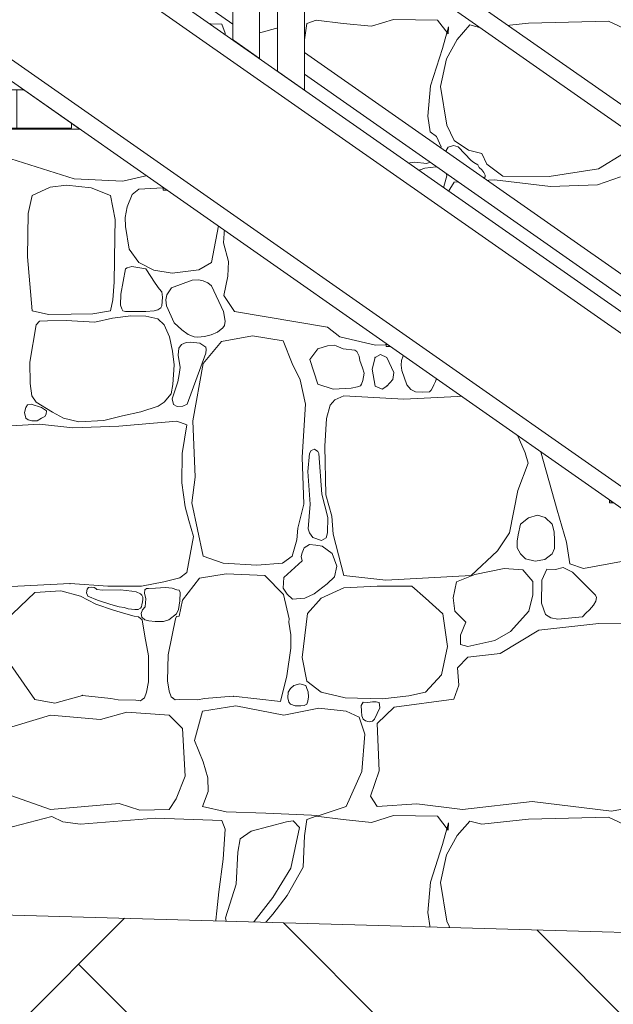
# Model space of a CAD drawing. Header units: centimetres. Extents: x 13236 to 130629, y -361 to 3059.
# Tile 19 of 71: x 76228 to 76294, y -133 to -23. Entities that reach past the tile are written whole.
import ezdxf

# ---------------------------------------------------------------- set-up
doc = ezdxf.new("R2010")
doc.units = ezdxf.units.CM
doc.header["$MEASUREMENT"] = 0
doc.linetypes.add('Wipeout_Contour', pattern=[100, 0, -100])
for name, color, linetype, lineweight in [('0_Nr_pióra__102', 9, 'Continuous', 5), ('0_Nr_pióra__11', 7, 'Continuous', 13), ('0_Nr_pióra__2', 8, 'Continuous', 5), ('0_Nr_pióra__93', 7, 'Continuous', 13), ('_elementy3d_Nr_pióra__102', 9, 'Continuous', 5), ('_elementy3d_Nr_pióra__2', 8, 'Continuous', 5)]:
    doc.layers.add(name, color=color, linetype=linetype, lineweight=lineweight)
doc.layers.add('_elementy3d', color=7, linetype='Continuous')

# ---------------------------------------------------------------- blocks, each defined once
blk = doc.blocks.new('*X471', base_point=(73973.14, 422.67))
at = {"layer": '_elementy3d_Nr_pióra__102', "linetype": 'Continuous'}
for p, q in [((76261.13, -23.11), (76260.09, -23.5)), ((76264.15, -23.5), (76261.13, -23.11)), ((76269.79, -23.03), (76267.32, -23.8)), ((76274.7, -23.11), (76269.79, -23.03)), ((76275.91, -24.67), (76274.7, -23.11)), ((76233.72, -23.87), (76234.74, -24.02)), ((76234.74, -24.02), (76243.14, -23.35)), ((76243.14, -23.35), (76250.55, -23.58)), ((76250.55, -23.58), (76250.94, -24.57)), ((76257.81, -23.73), (76253.84, -24.8)), ((76258.55, -23.63), (76257.81, -23.73)), ((76259.25, -24.37), (76258.55, -23.63)), ((76260.09, -23.5), (76259.81, -25.31)), ((76267.32, -23.8), (76264.15, -23.5)), ((76275.27, -26.28), (76275.94, -23.87)), ((76275.94, -23.87), (76275.91, -24.67)), ((76278.34, -23.65), (76276.9, -25.29)), ((76279.68, -24.02), (76278.34, -23.65)), ((76284.9, -23.45), (76279.68, -24.02)), ((76293.87, -23.23), (76284.9, -23.45)), ((76295.53, -24.02), (76293.87, -23.23)), ((76250.94, -24.57), (76250.72, -27.91)), ((76253.84, -24.8), (76252.61, -25.63)), ((76258.28, -28.93), (76259.25, -24.37)), ((76259.81, -25.31), (76259.66, -28.83)), ((76276.9, -25.29), (76275.71, -27.44)), ((76252.61, -25.63), (76252.36, -27.14)), ((76273.91, -30.49), (76275.27, -26.28)), ((76252.36, -27.14), (76252.16, -30.74)), ((76275.71, -27.44), (76275.05, -30.54)), ((76250.72, -27.91), (76250.22, -31.58)), ((76256.27, -32.22), (76258.28, -28.93)), ((76259.66, -28.83), (76257.86, -32)), ((76252.16, -30.74), (76250.96, -34.48)), ((76273.61, -33.88), (76273.91, -30.49)), ((76275.05, -30.54), (76275.74, -34.87)), ((76250.22, -31.58), (76249.66, -36.88)), ((76254.17, -34.92), (76256.27, -32.22)), ((76257.86, -32), (76256.27, -34.08)), ((76256.27, -34.08), (76253.97, -36.75)), ((76273.88, -35.61), (76273.61, -33.88)), ((76250.96, -34.48), (76251.09, -35.01)), ((76251.09, -35.01), (76251.29, -35.22)), ((76251.29, -35.22), (76251.52, -35.52)), ((76252.8, -35.54), (76253.78, -35.2)), ((76253.78, -35.2), (76254.17, -34.92)), ((76275.74, -34.87), (76276.58, -36.61)), ((76251.52, -35.52), (76251.8, -35.57)), ((76251.8, -35.57), (76252.35, -35.68)), ((76252.35, -35.68), (76252.8, -35.54)), ((76274.58, -36.16), (76273.88, -35.61)), ((76275.1, -37.3), (76274.58, -36.16)), ((76249.66, -36.88), (76248.99, -38.12)), ((76250.07, -37.23), (76249.6, -37.67)), ((76250.78, -36.92), (76250.07, -37.23)), ((76251.3, -36.69), (76250.78, -36.92)), ((76251.96, -36.7), (76251.3, -36.69)), ((76252.17, -37.19), (76251.96, -36.7)), ((76252.14, -37.67), (76252.17, -37.19)), ((76253.97, -36.75), (76253.52, -37.51)), ((76274.7, -38.66), (76275.1, -37.3)), ((76275.9, -37.35), (76275.67, -37.72)), ((76276.5, -37.14), (76275.9, -37.35)), ((76277.02, -37.3), (76276.5, -37.14)), ((76276.58, -36.61), (76278.19, -37.67)), ((76278.48, -38.83), (76277.02, -37.3)), ((76234.03, -40.89), (76225.13, -38.09)), ((76248.99, -38.12), (76246.43, -39.53)), ((76249.6, -37.67), (76249.36, -38.75)), ((76252.31, -38.16), (76252.14, -37.67)), ((76252.83, -38.86), (76252.31, -38.16)), ((76253.47, -38.14), (76253.46, -38.62)), ((76253.52, -37.51), (76253.47, -38.14)), ((76275.67, -37.72), (76275.36, -38.96)), ((76278.19, -37.67), (76279.68, -38.07)), ((76279.68, -38.07), (76280.25, -39.23)), ((76292.75, -39.78), (76295.53, -38.07)), ((76246.43, -39.53), (76239.45, -41.15)), ((76248.89, -39.14), (76248.74, -39.8)), ((76249.36, -38.75), (76248.89, -39.14)), ((76252.98, -39.48), (76252.83, -38.86)), ((76252.86, -39.77), (76252.98, -39.48)), ((76253.46, -38.62), (76253.72, -38.66)), ((76253.72, -38.66), (76266.4, -38.64)), ((76266.4, -38.64), (76269.99, -39.33)), ((76269.99, -39.33), (76272.12, -39.03)), ((76272.12, -39.03), (76273.53, -39.18)), ((76273.29, -39.68), (76272.77, -39.88)), ((76274.55, -39.55), (76273.29, -39.68)), ((76273.53, -39.18), (76274.7, -38.66)), ((76275.29, -39.68), (76274.55, -39.55)), ((76275.65, -40.01), (76275.29, -39.68)), ((76275.36, -38.96), (76275.38, -39.26)), ((76275.38, -39.26), (76275.57, -39.43)), ((76275.57, -39.43), (76276.18, -39.8)), ((76278.79, -39.06), (76278.48, -38.83)), ((76279.22, -39.33), (76278.79, -39.06)), ((76279.37, -39.61), (76279.22, -39.33)), ((76279.68, -39.87), (76279.37, -39.61)), ((76280.25, -39.23), (76282.01, -40.59)), ((76248.74, -39.8), (76248.94, -40.12)), ((76248.94, -40.12), (76249.07, -40.16)), ((76249.07, -40.16), (76249.34, -40.29)), ((76249.34, -40.29), (76249.6, -40.32)), ((76249.6, -40.32), (76251.38, -40.72)), ((76251.38, -40.72), (76251.78, -40.43)), ((76251.99, -40.57), (76251.7, -41.56)), ((76251.78, -40.43), (76252.14, -40.32)), ((76253.35, -39.88), (76251.99, -40.57)), ((76252.14, -40.32), (76252.69, -40.02)), ((76252.69, -40.02), (76252.86, -39.77)), ((76254.04, -39.84), (76253.35, -39.88)), ((76254.36, -39.9), (76254.04, -39.84)), ((76258.2, -39.8), (76254.36, -39.9)), ((76263.93, -39.78), (76258.2, -39.8)), ((76271.06, -40.57), (76263.93, -39.78)), ((76272.01, -41.41), (76271.06, -40.57)), ((76272.77, -39.88), (76272.5, -40.28)), ((76272.5, -40.28), (76272.67, -41.13)), ((76275.29, -42.15), (76275.75, -40.56)), ((76275.75, -40.56), (76275.65, -40.01)), ((76276.18, -39.8), (76276.57, -40.6)), ((76276.57, -40.6), (76277.12, -40.72)), ((76277.12, -40.72), (76277.46, -40.85)), ((76277.95, -40.82), (76279.89, -40.77)), ((76279.9, -40.19), (76279.68, -39.87)), ((76279.89, -40.77), (76280.03, -40.65)), ((76280.03, -40.46), (76279.9, -40.19)), ((76280.03, -40.65), (76280.03, -40.46)), ((76282.01, -40.59), (76287.21, -40.64)), ((76287.21, -40.64), (76292.75, -39.78)), ((76295.21, -40.67), (76292.61, -41.56)), ((76231.34, -41.82), (76229.3, -42.77)), ((76233.16, -41.61), (76231.34, -41.82)), ((76235.94, -41.88), (76233.16, -41.61)), ((76239.45, -41.15), (76234.03, -40.89)), ((76238.08, -42.77), (76235.94, -41.88)), ((76243.95, -41.88), (76241.25, -42.06)), ((76246.47, -41.8), (76243.95, -41.88)), ((76249.4, -42.06), (76246.47, -41.8)), ((76251.7, -41.56), (76251.67, -43.28)), ((76272.52, -42.71), (76272.01, -41.41)), ((76272.67, -41.13), (76273.29, -42.15)), ((76276.58, -41.26), (76275.29, -43.32)), ((76281.09, -41.01), (76276.58, -41.26)), ((76277.46, -40.85), (76277.95, -40.82)), ((76287.38, -41.73), (76281.09, -41.01)), ((76292.61, -41.56), (76287.38, -41.73)), ((76229.3, -42.77), (76228.87, -44.78)), ((76238.6, -45.45), (76238.08, -42.77)), ((76240.51, -42.65), (76239.95, -44.01)), ((76241.25, -42.06), (76240.51, -42.65)), ((76250.27, -42.38), (76249.4, -42.06)), ((76250.58, -43.31), (76250.27, -42.38)), ((76272.39, -47.76), (76272.52, -42.71)), ((76273.29, -42.15), (76273.69, -42.62)), ((76273.69, -42.62), (76274.34, -42.68)), ((76274.34, -42.68), (76274.94, -42.49)), ((76274.94, -42.49), (76275.29, -42.15)), ((76239.95, -44.01), (76239.74, -45.21)), ((76250.34, -45.36), (76250.58, -43.31)), ((76251.67, -43.28), (76250.85, -46.49)), ((76275.29, -43.32), (76274.01, -45.5)), ((76228.87, -44.78), (76228.78, -49.64)), ((76238.58, -47.43), (76238.6, -45.45)), ((76239.74, -45.21), (76239.77, -46.23)), ((76239.77, -46.23), (76240.17, -48.75)), ((76249.4, -50.26), (76250.34, -45.36)), ((76274.01, -45.5), (76273.29, -50.38)), ((76250.85, -46.49), (76250.75, -48.05)), ((76238.51, -52.45), (76238.58, -47.43)), ((76250.75, -48.05), (76251.29, -50.15)), ((76272.31, -55.29), (76272.39, -47.76)), ((76240.17, -48.75), (76241.25, -50.26)), ((76228.78, -49.64), (76229.3, -55.66)), ((76240.47, -50.7), (76239.95, -50.85)), ((76242.03, -50.97), (76240.47, -50.7)), ((76241.25, -50.26), (76242.94, -51.12)), ((76247.99, -51.08), (76249.4, -50.26)), ((76251.29, -50.15), (76251.21, -51.79)), ((76273.29, -50.38), (76273.98, -57.14)), ((76239.77, -50.97), (76239.23, -53.81)), ((76239.95, -50.85), (76239.77, -50.97)), ((76243.09, -52.58), (76242.03, -50.97)), ((76242.94, -51.12), (76244.99, -51.44)), ((76244.99, -51.44), (76247.99, -51.08)), ((76251.21, -51.79), (76250.77, -53.94)), ((76238.36, -54.45), (76238.51, -52.45)), ((76243.55, -53.22), (76243.09, -52.58)), ((76247.23, -52.23), (76244.93, -53.08)), ((76247.99, -52.2), (76247.23, -52.23)), ((76248.47, -52.32), (76247.99, -52.2)), ((76248.97, -52.54), (76248.47, -52.32)), ((76249.39, -52.88), (76248.97, -52.54)), ((76250.74, -55.74), (76249.39, -52.88)), ((76239.23, -53.81), (76239.22, -55.03)), ((76243.82, -53.54), (76243.55, -53.22)), ((76243.91, -54.14), (76243.82, -53.54)), ((76244.4, -53.88), (76244.27, -54.43)), ((76244.93, -53.08), (76244.4, -53.88)), ((76250.77, -53.94), (76251.99, -55.73)), ((76238.08, -55.66), (76238.36, -54.45)), ((76239.22, -55.03), (76239.37, -55.45)), ((76243.72, -55.32), (76243.84, -55.12)), ((76243.84, -55.12), (76243.91, -54.14)), ((76244.27, -54.43), (76244.37, -55.09)), ((76244.37, -55.09), (76245.2, -57.01)), ((76229.3, -55.66), (76231.13, -56.06)), ((76231.13, -56.06), (76233.67, -56.03)), ((76233.67, -56.03), (76236.09, -56.02)), ((76236.09, -56.02), (76238.08, -55.66)), ((76240.35, -56.22), (76238.32, -56.5)), ((76239.37, -55.45), (76239.47, -55.68)), ((76239.47, -55.68), (76239.77, -55.74)), ((76239.77, -55.74), (76242.03, -55.74)), ((76242.06, -56.25), (76240.35, -56.22)), ((76242.03, -55.74), (76242.96, -55.66)), ((76242.96, -55.66), (76243.39, -55.55)), ((76243.39, -55.55), (76243.72, -55.32)), ((76250.91, -56.83), (76250.74, -55.74)), ((76251.99, -55.73), (76262.39, -57.5)), ((76272.27, -57.31), (76272.31, -55.29)), ((76229.78, -57.23), (76229.05, -61.41)), ((76230.15, -56.81), (76229.78, -57.23)), ((76231.05, -56.78), (76230.15, -56.81)), ((76233.14, -56.75), (76231.05, -56.78)), ((76236.32, -56.94), (76233.14, -56.75)), ((76238.32, -56.5), (76236.32, -56.94)), ((76243.38, -56.55), (76242.06, -56.25)), ((76244.09, -57.23), (76243.38, -56.55)), ((76244.68, -58.59), (76244.09, -57.23)), ((76245.2, -57.01), (76246.08, -57.78)), ((76250.67, -57.56), (76250.85, -57.3)), ((76250.85, -57.3), (76250.91, -56.83)), ((76271.66, -58.88), (76272.27, -57.31)), ((76273.98, -57.14), (76275.27, -59.05)), ((76246.08, -57.78), (76246.77, -58.32)), ((76246.77, -58.32), (76247.46, -58.57)), ((76248.6, -58.54), (76249.36, -58.36)), ((76249.36, -58.36), (76250.07, -58.05)), ((76250.07, -58.05), (76250.67, -57.56)), ((76262.39, -57.5), (76263.76, -58.59)), ((76245.02, -60.19), (76244.68, -58.59)), ((76246.04, -59.43), (76245.73, -59.86)), ((76246.57, -59.22), (76246.04, -59.43)), ((76247.04, -59.16), (76246.57, -59.22)), ((76248.1, -59.27), (76247.04, -59.16)), ((76247.46, -58.57), (76247.88, -58.6)), ((76247.88, -58.6), (76248.6, -58.54)), ((76248.78, -59.72), (76248.1, -59.27)), ((76250.53, -59.12), (76248.47, -61.55)), ((76253.99, -58.48), (76250.53, -59.12)), ((76257.41, -59.02), (76253.99, -58.48)), ((76258.43, -61.55), (76257.41, -59.02)), ((76263.18, -59.52), (76262.38, -59.57)), ((76263.35, -59.59), (76263.18, -59.52)), ((76263.76, -58.59), (76265.54, -59)), ((76265.54, -59), (76267.75, -59.5)), ((76267.75, -59.5), (76271.06, -59.39)), ((76271.06, -59.39), (76271.66, -58.88)), ((76272.53, -59.51), (76271.26, -60.26)), ((76273.4, -59.32), (76272.53, -59.51)), ((76274.02, -59.4), (76273.4, -59.32)), ((76274.28, -60.01), (76274.02, -59.4)), ((76275.27, -59.05), (76275.52, -61.55)), ((76245.21, -61.71), (76245.02, -60.19)), ((76245.73, -59.86), (76245.66, -60.63)), ((76245.66, -60.63), (76245.89, -62.03)), ((76246.69, -66.13), (76248.76, -60.42)), ((76248.76, -60.42), (76248.8, -60)), ((76248.8, -60), (76248.78, -59.72)), ((76261.32, -59.94), (76260.41, -61.1)), ((76262.38, -59.57), (76261.32, -59.94)), ((76264.15, -59.94), (76263.35, -59.59)), ((76265.44, -60.09), (76264.15, -59.94)), ((76265.68, -60.21), (76265.44, -60.09)), ((76265.92, -60.76), (76265.68, -60.21)), ((76268.32, -60.55), (76267.71, -60.88)), ((76269.03, -60.88), (76268.32, -60.55)), ((76271.26, -60.26), (76270.85, -60.69)), ((76274.46, -60.47), (76274.28, -60.01)), ((76274.67, -61.6), (76274.46, -60.47)), ((76229.05, -61.41), (76229.08, -63.79)), ((76245.05, -63.93), (76245.21, -61.71)), ((76248.47, -61.55), (76247.31, -67.99)), ((76259.34, -63.4), (76258.43, -61.55)), ((76260.41, -61.1), (76261.32, -63.87)), ((76266.01, -61.22), (76265.92, -60.76)), ((76266.32, -62.04), (76266.01, -61.22)), ((76267.71, -60.88), (76267.39, -62.19)), ((76269.82, -62.56), (76269.03, -60.88)), ((76270.69, -61.22), (76270.62, -61.75)), ((76270.85, -60.69), (76270.69, -61.22)), ((76274.72, -62.94), (76274.67, -61.6)), ((76275.52, -61.55), (76276.68, -63.58)), ((76245.78, -62.78), (76245.62, -63.63)), ((76245.89, -62.03), (76245.78, -62.78)), ((76266.48, -62.64), (76266.32, -62.04)), ((76266.35, -63.48), (76266.48, -62.64)), ((76267.39, -62.19), (76267.71, -64.1)), ((76269.7, -63.35), (76269.82, -62.56)), ((76270.62, -61.75), (76270.71, -62.34)), ((76270.71, -62.34), (76271.26, -63.97)), ((76229.08, -63.79), (76229.28, -65.18)), ((76244.89, -64.97), (76245.05, -63.93)), ((76245.62, -63.63), (76245.01, -65.52)), ((76259.91, -66.13), (76259.34, -63.4)), ((76261.32, -63.87), (76263.01, -64.44)), ((76266.1, -64.06), (76266.2, -63.87)), ((76266.2, -63.87), (76266.35, -63.48)), ((76269.03, -64.1), (76269.7, -63.35)), ((76274.28, -63.97), (76274.5, -63.59)), ((76274.5, -63.59), (76274.72, -62.94)), ((76276.68, -63.58), (76282.6, -64.49)), ((76244.09, -65.88), (76244.89, -64.97)), ((76263.01, -64.44), (76265.04, -64.32)), ((76265.04, -64.32), (76265.75, -64.19)), ((76265.75, -64.19), (76266.1, -64.06)), ((76267.71, -64.1), (76268.5, -64.43)), ((76268.5, -64.43), (76269.03, -64.1)), ((76271.26, -63.97), (76271.72, -64.47)), ((76271.72, -64.47), (76272.24, -64.75)), ((76272.24, -64.75), (76272.99, -64.76)), ((76272.99, -64.76), (76273.81, -64.74)), ((76273.81, -64.74), (76273.98, -64.54)), ((76273.98, -64.54), (76274.15, -64.3)), ((76274.15, -64.3), (76274.28, -63.97)), ((76282.6, -64.49), (76295.21, -64.3)), ((76283.53, -64.76), (76283.19, -65.19)), ((76283.84, -64.63), (76283.53, -64.76)), ((76284.16, -64.69), (76283.84, -64.63)), ((76284.8, -65.19), (76284.16, -64.69)), ((76229.2, -66.12), (76228.79, -66.18)), ((76230.37, -66.49), (76229.2, -66.12)), ((76229.28, -65.18), (76229.78, -65.88)), ((76229.78, -65.88), (76231.61, -67.03)), ((76243.43, -66.35), (76244.09, -65.88)), ((76245.01, -65.52), (76245.15, -66.15)), ((76246.19, -66.35), (76246.69, -66.13)), ((76259.54, -72.05), (76259.91, -66.13)), ((76263.21, -65.63), (76262.69, -66.23)), ((76264.2, -65.19), (76263.21, -65.63)), ((76270.93, -65.56), (76264.2, -65.19)), ((76278.48, -65.19), (76270.93, -65.56)), ((76280.54, -65.63), (76278.48, -65.19)), ((76281.68, -66.53), (76280.54, -65.63)), ((76282.83, -65.55), (76282.62, -65.88)), ((76282.62, -65.88), (76282.74, -66.51)), ((76283.19, -65.19), (76282.83, -65.55)), ((76285.08, -65.58), (76284.8, -65.19)), ((76285.37, -65.73), (76285.08, -65.58)), ((76285.56, -66.05), (76285.37, -65.73)), ((76287.11, -65.91), (76285.45, -66.9)), ((76285.51, -66.48), (76285.56, -66.05)), ((76293.23, -65.19), (76287.11, -65.91)), ((76304.15, -65.73), (76293.23, -65.19)), ((76228.62, -66.49), (76228.46, -67.04)), ((76228.46, -67.04), (76228.62, -67.7)), ((76228.79, -66.18), (76228.62, -66.49)), ((76230.93, -66.85), (76230.37, -66.49)), ((76230.74, -67.49), (76230.9, -67.22)), ((76230.9, -67.22), (76230.93, -66.85)), ((76231.61, -67.03), (76232.84, -67.7)), ((76239.43, -67.43), (76241.48, -66.98)), ((76241.48, -66.98), (76243.43, -66.35)), ((76245.15, -66.15), (76245.57, -66.38)), ((76245.57, -66.38), (76246.19, -66.35)), ((76262.69, -66.23), (76262.27, -67.71)), ((76283.64, -69.52), (76281.68, -66.53)), ((76282.74, -66.51), (76283.19, -67.17)), ((76283.19, -67.17), (76283.75, -67.61)), ((76284.54, -67.39), (76284.8, -67.17)), ((76284.8, -67.17), (76285.51, -66.48)), ((76285.45, -66.9), (76285.27, -68.66)), ((76228.62, -67.7), (76228.87, -67.88)), ((76228.87, -67.88), (76229.27, -67.97)), ((76229.27, -67.97), (76229.86, -68)), ((76229.86, -68), (76230.37, -67.7)), ((76230.37, -67.7), (76230.74, -67.49)), ((76232.84, -67.7), (76234.54, -68.1)), ((76234.54, -68.1), (76237.33, -67.94)), ((76237.33, -67.94), (76239.43, -67.43)), ((76245.53, -68.04), (76239.01, -68.6)), ((76246.62, -68.45), (76245.53, -68.04)), ((76247.31, -67.99), (76247.55, -74.3)), ((76262.27, -67.71), (76262.09, -70.83)), ((76283.75, -67.61), (76284.04, -67.69)), ((76284.04, -67.69), (76284.33, -67.61)), ((76284.33, -67.61), (76284.54, -67.39)), ((76230.13, -68.35), (76225.65, -68.63)), ((76233.86, -68.77), (76230.13, -68.35)), ((76239.01, -68.6), (76233.86, -68.77)), ((76246.12, -71.66), (76246.62, -68.45)), ((76285.27, -68.66), (76285.98, -70.41)), ((76284.51, -71.55), (76283.64, -69.52)), ((76285.98, -70.41), (76288.12, -77.99)), ((76246.07, -74.91), (76246.12, -71.66)), ((76260.36, -71.66), (76260.18, -73.67)), ((76260.55, -71.3), (76260.36, -71.66)), ((76260.94, -71.16), (76260.55, -71.3)), ((76261.32, -71.41), (76260.94, -71.16)), ((76261.42, -71.66), (76261.32, -71.41)), ((76261.74, -76.19), (76261.42, -71.66)), ((76262.09, -70.83), (76262.22, -76.26)), ((76284.85, -72.74), (76284.51, -71.55)), ((76259.74, -77.3), (76259.54, -72.05)), ((76283.71, -75.79), (76284.85, -72.74)), ((76260.18, -73.67), (76260.45, -77.32)), ((76246.45, -77.62), (76246.07, -74.91)), ((76247.55, -74.3), (76247.21, -77.15)), ((76282.77, -80.54), (76283.71, -75.79)), ((76247.21, -77.15), (76248.47, -83.14)), ((76262.42, -78.8), (76261.74, -76.19)), ((76262.22, -76.26), (76262.88, -78.64)), ((76246.87, -79.14), (76246.45, -77.62)), ((76259.07, -80), (76259.74, -77.3)), ((76260.45, -77.32), (76260.23, -80.08)), ((76288.12, -77.99), (76289.16, -81.56)), ((76247.4, -80.94), (76246.87, -79.14)), ((76262.4, -80.54), (76262.42, -78.8)), ((76262.88, -78.64), (76263.01, -80.69)), ((76284.9, -78.84), (76284.02, -79.56)), ((76285.92, -78.55), (76284.9, -78.84)), ((76286.75, -78.8), (76285.92, -78.55)), ((76287.55, -79.56), (76286.75, -78.8)), ((76258.95, -81.29), (76259.07, -80)), ((76260.23, -80.08), (76260.36, -80.54)), ((76284.02, -79.56), (76283.74, -80.73)), ((76287.78, -80.42), (76287.55, -79.56)), ((76287.8, -81.36), (76287.78, -80.42)), ((76246.62, -84.98), (76247.4, -80.94)), ((76258.43, -83.14), (76258.95, -81.29)), ((76260.36, -80.54), (76260.73, -81.06)), ((76260.73, -81.06), (76261.72, -81.37)), ((76261.72, -81.37), (76262.23, -81.1)), ((76262.23, -81.1), (76262.4, -80.54)), ((76263.01, -80.69), (76264.2, -85.32)), ((76281.44, -82.55), (76282.77, -80.54)), ((76283.63, -81.45), (76283.62, -82.2)), ((76283.74, -80.73), (76283.63, -81.45)), ((76287.81, -82.26), (76287.8, -81.36)), ((76289.16, -81.56), (76289.51, -84.01)), ((76259.76, -82.21), (76259.57, -82.75)), ((76260.36, -81.82), (76259.76, -82.21)), ((76261.1, -81.91), (76260.36, -81.82)), ((76261.8, -82.02), (76261.1, -81.91)), ((76262.9, -82.85), (76261.8, -82.02)), ((76278.48, -85.32), (76281.44, -82.55)), ((76283.62, -82.2), (76284.02, -82.87)), ((76287.55, -82.87), (76287.81, -82.26)), ((76248.47, -83.14), (76250.7, -83.91)), ((76257.34, -83.91), (76258.43, -83.14)), ((76259.57, -83.67), (76257.5, -85.51)), ((76259.57, -82.75), (76259.44, -83.17)), ((76259.44, -83.17), (76259.57, -83.67)), ((76263.44, -84.25), (76262.9, -82.85)), ((76284.02, -82.87), (76284.55, -83.43)), ((76284.55, -83.43), (76285.66, -83.71)), ((76285.66, -83.71), (76286.73, -83.5)), ((76286.73, -83.5), (76287.55, -82.87)), ((76291.07, -84.53), (76296.72, -83.49)), ((76250.7, -83.91), (76254.46, -84.14)), ((76254.46, -84.14), (76257.34, -83.91)), ((76263.16, -85.46), (76263.44, -84.25)), ((76282.18, -84.51), (76278.88, -85.2)), ((76284.28, -84.68), (76282.18, -84.51)), ((76285.4, -85.97), (76284.28, -84.68)), ((76286.96, -84.6), (76286.4, -85.84)), ((76287.93, -84.64), (76286.96, -84.6)), ((76288.79, -84.42), (76287.93, -84.64)), ((76289.83, -84.93), (76288.79, -84.42)), ((76289.51, -84.01), (76291.07, -84.53)), ((76244.05, -86.01), (76245.87, -85.58)), ((76245.87, -85.58), (76246.62, -84.98)), ((76246.16, -88.07), (76248.05, -85.6)), ((76248.05, -85.6), (76251.05, -85.13)), ((76251.05, -85.13), (76255.36, -85.32)), ((76255.36, -85.32), (76257.45, -87.43)), ((76257.5, -85.51), (76257.44, -86.73)), ((76262.36, -86.23), (76263.16, -85.46)), ((76264.2, -85.32), (76268.93, -85.82)), ((76268.93, -85.82), (76278.48, -85.32)), ((76278.88, -85.2), (76276.83, -86.02)), ((76285.37, -87.45), (76285.4, -85.97)), ((76286.4, -85.84), (76286.36, -88.4)), ((76292.41, -87.5), (76289.83, -84.93)), ((76224.69, -86.64), (76233.56, -86.2)), ((76232.54, -87.03), (76229.63, -87.19)), ((76234.72, -87.62), (76232.54, -87.03)), ((76233.56, -86.2), (76237.77, -86.51)), ((76235.46, -86.85), (76235.4, -87.24)), ((76235.64, -86.65), (76235.46, -86.85)), ((76236, -86.61), (76235.64, -86.65)), ((76236.25, -86.66), (76236, -86.61)), ((76236.45, -86.75), (76236.25, -86.66)), ((76236.56, -86.87), (76236.45, -86.75)), ((76237.2, -86.93), (76236.56, -86.87)), ((76239.19, -86.92), (76237.2, -86.93)), ((76237.77, -86.51), (76241.55, -86.51)), ((76240.47, -87.04), (76239.19, -86.92)), ((76240.97, -87.12), (76240.47, -87.04)), ((76241.55, -86.51), (76244.05, -86.01)), ((76241.94, -86.92), (76241.91, -87.29)), ((76242.12, -86.74), (76241.94, -86.92)), ((76242.34, -86.76), (76242.12, -86.74)), ((76243.14, -86.71), (76242.34, -86.76)), ((76244.26, -86.65), (76243.14, -86.71)), ((76244.99, -86.72), (76244.26, -86.65)), ((76245.53, -86.92), (76244.99, -86.72)), ((76245.78, -86.95), (76245.53, -86.92)), ((76245.9, -87.22), (76245.78, -86.95)), ((76257.44, -86.73), (76257.87, -87.39)), ((76260.89, -87.36), (76262.36, -86.23)), ((76264.2, -86.69), (76261.67, -87.85)), ((76267.96, -86.49), (76264.2, -86.69)), ((76271.83, -86.51), (76267.96, -86.49)), ((76273.36, -87.85), (76271.83, -86.51)), ((76276.83, -86.02), (76276.46, -87.81)), ((76229.63, -87.19), (76226.3, -90.36)), ((76236.44, -88.5), (76234.72, -87.62)), ((76235.4, -87.24), (76235.56, -87.62)), ((76235.56, -87.62), (76236.64, -88.07)), ((76236.64, -88.07), (76238.14, -88.56)), ((76241.43, -87.34), (76240.97, -87.12)), ((76241.61, -87.5), (76241.43, -87.34)), ((76241.72, -87.72), (76241.61, -87.5)), ((76241.67, -88.24), (76241.7, -87.98)), ((76241.7, -87.98), (76241.72, -87.72)), ((76241.91, -87.29), (76242.03, -87.9)), ((76242.03, -87.9), (76241.96, -88.8)), ((76245.7, -89.11), (76245.86, -88.12)), ((76245.78, -89.85), (76246.16, -88.07)), ((76245.86, -88.12), (76245.9, -87.22)), ((76257.45, -87.43), (76258.09, -90.17)), ((76257.87, -87.39), (76258.46, -87.96)), ((76258.46, -87.96), (76259.84, -87.85)), ((76259.84, -87.85), (76260.89, -87.36)), ((76261.67, -87.85), (76260.16, -89.56)), ((76275.29, -89.58), (76273.36, -87.85)), ((76276.46, -87.81), (76276.66, -89.31)), ((76284.94, -89.29), (76285.37, -87.45)), ((76292.16, -88.61), (76292.44, -88.19)), ((76292.5, -87.76), (76292.41, -87.5)), ((76292.44, -88.19), (76292.5, -87.76)), ((76238.44, -89.19), (76236.44, -88.5)), ((76238.14, -88.56), (76239.05, -88.8)), ((76239.54, -89.52), (76238.44, -89.19)), ((76239.05, -88.8), (76239.62, -88.9)), ((76239.62, -88.9), (76240.08, -89.05)), ((76240.08, -89.05), (76240.83, -89.12)), ((76240.83, -89.12), (76241.17, -89.09)), ((76241.17, -89.09), (76241.43, -88.96)), ((76241.43, -88.96), (76241.55, -88.8)), ((76241.68, -89.14), (76241.52, -89.54)), ((76241.55, -88.8), (76241.61, -88.58)), ((76241.61, -88.58), (76241.67, -88.24)), ((76241.96, -88.8), (76241.68, -89.14)), ((76245.46, -89.61), (76245.7, -89.11)), ((76282.9, -91.57), (76284.94, -89.29)), ((76286.36, -88.4), (76286.82, -89.65)), ((76291.32, -89.53), (76291.74, -89.16)), ((76291.74, -89.16), (76292.16, -88.61)), ((76240.72, -89.84), (76239.54, -89.52)), ((76241.23, -89.94), (76240.72, -89.84)), ((76241.63, -90.26), (76241.23, -89.94)), ((76241.52, -89.54), (76241.6, -89.96)), ((76241.6, -89.96), (76241.94, -90.26)), ((76241.94, -92.1), (76241.63, -90.26)), ((76241.94, -90.26), (76242.38, -90.39)), ((76242.38, -90.39), (76243.08, -90.46)), ((76244.01, -90.45), (76244.62, -90.26)), ((76244.62, -90.26), (76245.46, -89.61)), ((76245.01, -92), (76245.37, -90.17)), ((76245.37, -90.17), (76245.48, -89.88)), ((76245.48, -89.88), (76245.78, -89.85)), ((76258.09, -90.17), (76258.04, -90.54)), ((76260.16, -89.56), (76259.57, -94.49)), ((76275.81, -93.27), (76275.29, -89.58)), ((76276.66, -89.31), (76277.89, -90.53)), ((76286.82, -89.65), (76287.39, -90.06)), ((76287.39, -90.06), (76288.17, -90.2)), ((76288.17, -90.2), (76290.95, -89.94)), ((76290.95, -89.94), (76291.33, -89.52)), ((76243.08, -90.46), (76244.01, -90.45)), ((76258.04, -90.54), (76258.28, -91.95)), ((76277.89, -90.53), (76277.27, -91.99)), ((76286.04, -91.42), (76281.71, -94.04)), ((76292.78, -90.67), (76286.04, -91.42)), ((76295.88, -90.72), (76292.78, -90.67)), ((76242.34, -94.31), (76241.94, -92.1)), ((76244.56, -94.2), (76245.01, -92)), ((76258.28, -91.95), (76258.3, -93.44)), ((76277.27, -91.99), (76277.3, -93.03)), ((76278.09, -93.25), (76281.11, -92.58)), ((76281.11, -92.58), (76282.9, -91.57)), ((76258.3, -93.44), (76257.84, -96.53)), ((76275.14, -96.42), (76275.81, -93.27)), ((76277.3, -93.03), (76278.09, -93.25)), ((76242.34, -97.2), (76242.34, -94.31)), ((76244.48, -97.08), (76244.56, -94.2)), ((76259.57, -94.49), (76260.09, -97.14)), ((76278.09, -94.46), (76276.93, -95.65)), ((76281.71, -94.04), (76278.09, -94.46)), ((76226.89, -95.27), (76229.63, -99.19)), ((76276.93, -95.65), (76277.1, -97.58)), ((76257.84, -96.53), (76257.13, -99.42)), ((76273.36, -98.35), (76275.14, -96.42)), ((76242.13, -98.36), (76242.34, -97.2)), ((76244.65, -98.25), (76244.48, -97.08)), ((76258.23, -97.96), (76258, -98.37)), ((76258.62, -97.6), (76258.23, -97.96)), ((76259.29, -97.45), (76258.62, -97.6)), ((76259.95, -97.6), (76259.29, -97.45)), ((76260.09, -97.96), (76259.95, -97.6)), ((76260.09, -97.14), (76261.67, -98.35)), ((76260.24, -98.34), (76260.09, -97.96)), ((76277.1, -97.58), (76276.53, -99.14)), ((76229.63, -99.19), (76231.85, -99.61)), ((76231.85, -99.61), (76234.94, -98.73)), ((76234.94, -98.73), (76238.13, -99.09)), ((76238.13, -99.09), (76238.93, -99.23)), ((76241.43, -99.33), (76241.63, -99.19)), ((76241.63, -99.19), (76241.88, -98.99)), ((76241.88, -98.99), (76242.13, -98.36)), ((76244.88, -98.89), (76244.65, -98.25)), ((76245.13, -99.09), (76244.88, -98.89)), ((76245.33, -99.23), (76245.13, -99.09)), ((76245.84, -99.19), (76245.33, -99.23)), ((76247.83, -99.21), (76245.84, -99.19)), ((76248.63, -99.08), (76247.83, -99.21)), ((76251.83, -98.82), (76248.63, -99.08)), ((76257.13, -99.42), (76251.83, -98.82)), ((76258, -98.37), (76257.95, -99)), ((76257.95, -99), (76258.04, -99.49)), ((76260.18, -99.38), (76260.26, -98.87)), ((76260.26, -98.87), (76260.24, -98.34)), ((76261.67, -98.35), (76264.37, -99)), ((76264.37, -99), (76268.56, -99.12)), ((76268.56, -99.12), (76271.5, -98.77)), ((76276.53, -99.14), (76269.84, -100.06)), ((76271.5, -98.77), (76273.36, -98.35)), ((76238.93, -99.23), (76240.92, -99.27)), ((76240.92, -99.27), (76241.43, -99.33)), ((76248.4, -100.51), (76252.14, -99.91)), ((76252.14, -99.91), (76257.49, -100.95)), ((76257.49, -100.95), (76261.42, -100.14)), ((76258.04, -99.49), (76258.23, -99.71)), ((76258.23, -99.71), (76258.76, -99.9)), ((76258.76, -99.9), (76259.39, -99.9)), ((76259.39, -99.9), (76259.79, -99.86)), ((76259.79, -99.86), (76260.09, -99.71)), ((76260.09, -99.71), (76260.18, -99.38)), ((76261.42, -100.14), (76264.47, -100.51)), ((76266.38, -99.49), (76266.15, -99.84)), ((76266.15, -99.84), (76266.18, -100.5)), ((76266.92, -99.53), (76266.38, -99.49)), ((76267.42, -99.43), (76266.92, -99.53)), ((76267.84, -99.44), (76267.42, -99.43)), ((76267.66, -101.4), (76268.24, -100.11)), ((76267.97, -99.49), (76267.84, -99.44)), ((76269.84, -100.06), (76267.96, -101.89)), ((76268.17, -99.52), (76267.97, -99.49)), ((76268.23, -99.77), (76268.17, -99.52)), ((76268.24, -100.11), (76268.23, -99.77)), ((76231.35, -100.95), (76225.8, -102.61)), ((76236.95, -101.42), (76231.35, -100.95)), ((76239.9, -100.61), (76236.95, -101.42)), ((76244.66, -100.95), (76239.9, -100.61)), ((76246.14, -102.44), (76244.66, -100.95)), ((76247.48, -103.78), (76248.4, -100.51)), ((76264.47, -100.51), (76265.93, -101.18)), ((76265.93, -101.18), (76266.58, -103.08)), ((76266.18, -100.5), (76266.23, -101.03)), ((76266.23, -101.03), (76266.38, -101.4)), ((76266.38, -101.4), (76266.65, -101.59)), ((76267.44, -101.62), (76267.66, -101.4)), ((76246.46, -107.76), (76246.14, -102.44)), ((76266.65, -101.59), (76267.06, -101.67)), ((76267.06, -101.67), (76267.44, -101.62)), ((76267.96, -101.89), (76268.19, -107.19)), ((76266.58, -103.08), (76266.25, -107.24)), ((76248.47, -106.18), (76247.48, -103.78)), ((76248.99, -107.94), (76248.47, -106.18)), ((76245.45, -110.31), (76246.46, -107.76)), ((76249.01, -109.47), (76248.99, -107.94)), ((76266.25, -107.24), (76264.47, -111.18)), ((76268.19, -107.19), (76267.19, -110.02)), ((76225, -109.29), (76231.35, -111.5)), ((76248.4, -111.18), (76249.01, -109.47)), ((76267.19, -110.02), (76267.96, -111.18)), ((76231.35, -111.5), (76239.06, -110.83)), ((76239.06, -110.83), (76241.36, -111.58)), ((76244.66, -111.5), (76245.45, -110.31)), ((76251.05, -111.75), (76248.4, -111.18)), ((76264.47, -111.18), (76261.47, -112.17)), ((76267.96, -111.18), (76272.4, -110.86)), ((76272.4, -110.86), (76277.5, -111.5)), ((76277.5, -111.5), (76285.32, -110.61)), ((76285.32, -110.61), (76294.19, -111.68)), ((76294.19, -111.68), (76297.01, -111.18)), ((76223.14, -114.48), (76231.53, -112.3)), ((76231.53, -112.3), (76232.74, -112.87)), ((76241.36, -111.58), (76244.66, -111.5)), ((76255.48, -111.92), (76251.05, -111.75)), ((76261.47, -112.17), (76255.48, -111.92)), ((76261.13, -112.25), (76260.09, -112.64)), ((76264.15, -112.64), (76261.13, -112.25)), ((76269.79, -112.17), (76267.32, -112.94)), ((76274.7, -112.25), (76269.79, -112.17)), ((76275.91, -113.81), (76274.7, -112.25)), ((76293.87, -112.37), (76284.9, -112.59)), ((76295.53, -113.16), (76293.87, -112.37)), ((76232.74, -112.87), (76234.74, -113.16)), ((76234.74, -113.16), (76243.14, -112.49)), ((76243.14, -112.49), (76250.55, -112.72)), ((76250.55, -112.72), (76250.94, -113.71)), ((76257.81, -112.87), (76253.84, -113.94)), ((76258.55, -112.77), (76257.81, -112.87)), ((76258.28, -118.07), (76259.25, -113.51)), ((76259.25, -113.51), (76258.55, -112.77)), ((76260.09, -112.64), (76259.81, -114.45)), ((76267.32, -112.94), (76264.15, -112.64)), ((76275.27, -115.42), (76275.94, -113.01)), ((76275.94, -113.01), (76275.91, -113.81)), ((76278.34, -112.79), (76276.9, -114.43)), ((76279.68, -113.16), (76278.34, -112.79)), ((76284.9, -112.59), (76279.68, -113.16)), ((76250.94, -113.71), (76250.72, -117.05)), ((76253.84, -113.94), (76252.61, -114.77)), ((76259.81, -114.45), (76259.66, -117.97)), ((76276.9, -114.43), (76275.71, -116.58)), ((76252.61, -114.77), (76252.36, -116.28)), ((76273.91, -119.63), (76275.27, -115.42)), ((76252.36, -116.28), (76252.16, -119.88)), ((76275.71, -116.58), (76275.05, -119.68)), ((76250.72, -117.05), (76250.22, -120.72)), ((76256.27, -121.36), (76258.28, -118.07)), ((76259.66, -117.97), (76257.86, -121.14)), ((76252.16, -119.88), (76250.96, -123.62)), ((76273.61, -123.02), (76273.91, -119.63)), ((76275.05, -119.68), (76275.74, -124.01)), ((76250.22, -120.72), (76249.66, -126.02)), ((76257.86, -121.14), (76256.27, -123.22)), ((76254.17, -124.06), (76256.27, -121.36)), ((76256.27, -123.22), (76253.97, -125.89)), ((76273.88, -124.75), (76273.61, -123.02)), ((76250.96, -123.62), (76251.09, -124.15)), ((76251.09, -124.15), (76251.29, -124.36)), ((76251.29, -124.36), (76251.52, -124.66)), ((76252.8, -124.68), (76253.78, -124.34)), ((76253.78, -124.34), (76254.17, -124.06)), ((76275.74, -124.01), (76276.58, -125.75)), ((76251.52, -124.66), (76251.8, -124.71)), ((76251.8, -124.71), (76252.35, -124.82)), ((76252.35, -124.82), (76252.8, -124.68)), ((76274.58, -125.3), (76273.88, -124.75)), ((76275.1, -126.44), (76274.58, -125.3)), ((76249.66, -126.02), (76248.99, -127.26)), ((76250.07, -126.37), (76249.6, -126.81)), ((76250.78, -126.06), (76250.07, -126.37)), ((76251.3, -125.83), (76250.78, -126.06)), ((76251.96, -125.84), (76251.3, -125.83)), ((76252.17, -126.33), (76251.96, -125.84)), ((76252.14, -126.81), (76252.17, -126.33)), ((76253.52, -126.65), (76253.47, -127.28)), ((76253.97, -125.89), (76253.52, -126.65)), ((76274.74, -127.67), (76275.1, -126.44)), ((76275.9, -126.49), (76275.67, -126.86)), ((76276.5, -126.28), (76275.9, -126.49)), ((76277.02, -126.43), (76276.5, -126.28)), ((76276.58, -125.75), (76278.19, -126.81)), ((76278.23, -127.71), (76277.02, -126.43)), ((76248.99, -127.26), (76248.79, -127.36)), ((76249.6, -126.81), (76249.48, -127.37)), ((76252.31, -127.3), (76252.14, -126.81)), ((76252.38, -127.4), (76252.31, -127.3)), ((76253.47, -127.28), (76253.47, -127.42)), ((76275.67, -126.86), (76275.47, -127.68)), ((76278.19, -126.81), (76279.68, -127.21)), ((76279.68, -127.21), (76279.93, -127.73))]:
    blk.add_line(p, q, dxfattribs=at)
for p in [(76252.14, -37.67), (76274.7, -38.66), (76267.71, -60.88), (76269.03, -64.1), (76284.8, -67.17), (76233.56, -86.2), (76234.94, -98.73), (76241.63, -99.19), (76241.63, -99.19), (76245.13, -99.09), (76245.13, -99.09), (76251.83, -98.82), (76252.14, -126.81)]:
    blk.add_point(p, dxfattribs=at)
blk = doc.blocks.new('Wypełnienie_1_4', base_point=(73973.14, 422.67))
at = {"linetype": 'Wipeout_Contour', "ltscale": 915013.973191}
blk.add_wipeout([(75816.73, -35.2), (75816.73, -115.2), (75898.81, -116.62), (76246.84, -127.34), (76589.22, -131.4), (76589.22, 149.8), (76452.22, 149.8), (76452.22, 89.8), (76342.23, 89.8), (76342.23, 20.81), (76233.72, 20.81), (76233.72, -35.2)], dxfattribs=at).dxf.layer = '_elementy3d'
at = {"layer": '_elementy3d_Nr_pióra__2', "linetype": 'Continuous', "flags": 128}
blk.add_lwpolyline([(75816.73, -35.2), (75816.73, -115.2), (75898.81, -116.62), (76246.84, -127.34), (76589.22, -131.4), (76589.22, 149.8), (76452.22, 149.8), (76452.22, 89.8), (76342.23, 89.8), (76342.23, 20.81), (76233.72, 20.81), (76233.72, -35.2)], close=True, dxfattribs=at)
at = {"layer": '_elementy3d_Nr_pióra__102', "linetype": 'Continuous'}
blk.add_blockref('*X471', (73973.14, 422.67), dxfattribs=at)

msp = doc.modelspace()

# ---------------------------------------------------------------- block references
at = {"layer": '_elementy3d_Nr_pióra__102', "linetype": 'Continuous'}
msp.add_blockref('Wypełnienie_1_4', (73973.14, 422.67), dxfattribs=at)

# ---------------------------------------------------------------- next in the draw order: wipeouts: each hides what was drawn before it
at = {"linetype": 'Wipeout_Contour', "ltscale": 685861.70197}
msp.add_wipeout([(76233.72, -32.26), (76369.58, -127.36), (76370.47, -127.38), (76370.47, -110.84), (76233.72, -15.12), (76145.47, 46.59), (75996.52, 46.59), (75996.52, 29.55), (76145.47, 29.55)], dxfattribs=at)

# ---------------------------------------------------------------- next in the draw order: hatches: boundary and pattern name
at = {"layer": '0_Nr_pióra__102', "linetype": 'Continuous'}
h = msp.add_hatch(dxfattribs=at)
h.set_pattern_fill('Cegła___wiązanie_pospoli_00', color=256, style=0, pattern_type=2)
h.set_pattern_definition([(0, (76026.5945, 56.167), (0, 6.7), []), (90, (76026.595, 56.167), (-20.1, 0), [6.7, -6.7]), (90, (76036.645, 62.867), (-20.1, 0), [6.7, -20.1, 6.7, -6.7]), (90, (76031.62, 76.267), (-10.05, 0), [6.7, -33.5])])
h.paths.add_polyline_path([(75820.42, -35.33), (76234.66, -35.33), (76221.06, -25.81), (76219.52, -24.73), (76193.74, -6.69), (76171.06, 9.19), (76168.74, 10.81), (76145.24, 27.26), (76145.24, 27.57), (76143.74, 27.57), (76000.8, 27.57), (75994.8, 27.57), (75994.8, 29.55), (75996.49, 29.55), (75996.49, 46.59), (75994.8, 46.59), (75994.8, 49.07), (75996.3, 49.07), (75996.3, 147.67), (75970.8, 147.67), (75970.8, 147.67), (75970.8, 54.67), (75940.03, 54.67), (75940.03, 44.67), (75924.47, 44.67), (75924.47, 34.67), (75909.98, 34.67), (75909.98, 24.67), (75894.78, 24.67), (75894.78, 14.67), (75879.36, 14.67), (75879.36, 4.67), (75864.92, 4.67), (75864.92, -5.33), (75849.1, -5.33), (75849.1, -15.33), (75833.58, -15.33), (75833.58, -25.33), (75820.42, -25.33)])

# ---------------------------------------------------------------- next in the draw order: linework, layer by layer
at = {"layer": '0_Nr_pióra__2', "linetype": 'Continuous', "flags": 128}
msp.add_lwpolyline([(75820.42, -35.33), (76234.66, -35.33), (76221.06, -25.81), (76219.52, -24.73), (76193.74, -6.69), (76171.06, 9.19), (76168.74, 10.81), (76145.24, 27.26), (76145.24, 27.57), (76143.74, 27.57), (76000.8, 27.57), (75994.8, 27.57), (75994.8, 29.55), (75996.49, 29.55), (75996.49, 46.59), (75994.8, 46.59), (75994.8, 49.07), (75996.3, 49.07), (75996.3, 147.67), (75970.8, 147.67), (75970.8, 147.67), (75970.8, 54.67), (75940.03, 54.67)], dxfattribs=at)

# ---------------------------------------------------------------- next in the draw order: wipeouts: each hides what was drawn before it
at = {"linetype": 'Wipeout_Contour', "ltscale": 228732.863351}
msp.add_wipeout([(76243.97, -42.15), (76244.39, -42.15), (76243.97, -41.85)], dxfattribs=at)
at = {"linetype": 'Wipeout_Contour', "ltscale": 228807.898422}
msp.add_wipeout([(76268.97, -59.65), (76269.39, -59.65), (76268.97, -59.35)], dxfattribs=at)
at = {"linetype": 'Wipeout_Contour', "ltscale": 228882.945509}
msp.add_wipeout([(76293.97, -77.15), (76294.39, -77.15), (76293.97, -76.85)], dxfattribs=at)

# ---------------------------------------------------------------- next in the draw order: wipeouts: each hides what was drawn before it
at = {"linetype": 'Wipeout_Contour', "ltscale": 534090.034228}
msp.add_wipeout([(76145.47, 29.52), (76145.47, 27.1), (76345.83, -113.15), (76345.83, -126.69), (76367.24, -128.14), (76370.47, -128.24), (76370.47, -127.98)], dxfattribs=at)

# ---------------------------------------------------------------- next in the draw order: wipeouts: each hides what was drawn before it
at = {"linetype": 'Wipeout_Contour', "ltscale": 305032.056008}
msp.add_wipeout([(76145.47, 49.07), (76145.47, 46.66), (76370.47, -110.84), (76370.47, -108.43)], dxfattribs=at)
at = {"linetype": 'Wipeout_Contour', "ltscale": 532988.587068}
msp.add_wipeout([(76589.22, -131.4), (76456.82, -129.83), (76132.07, -120.63), (75886.65, -116.45), (75666.8, -115.2), (75666.8, -214.69), (76589.22, -214.69)], dxfattribs=at)

# ---------------------------------------------------------------- next in the draw order: hatches: boundary and pattern name
at = {"layer": '0_Nr_pióra__102', "linetype": 'Continuous'}
h = msp.add_hatch(dxfattribs=at)
h.set_pattern_fill('Grunt_0004', color=256, style=0, pattern_type=2)
h.set_pattern_definition([(45, (73973.14, 422.665), (-41.3657, 41.3657), []), (45, (73959.35, 436.45), (-82.7315, 82.7315), []), (45, (73945.56, 450.24), (-82.7315, 82.7315), []), (135, (73931.771, 464.031), (13.78858, 13.78858), [58.5, -58.5])])
h.paths.add_polyline_path([(76589.22, -131.4), (76456.82, -129.83), (76132.07, -120.63), (75886.65, -116.45), (75666.8, -115.2), (75666.8, -214.69), (76589.22, -214.69)])

# ---------------------------------------------------------------- next in the draw order: linework, layer by layer
at = {"layer": '0_Nr_pióra__11', "linetype": 'Continuous'}
for q in [(76243.97, -41.85), (76244.39, -42.15)]:
    msp.add_line((76243.97, -42.15), q, dxfattribs=at)
at = {"layer": '0_Nr_pióra__93', "linetype": 'Continuous', "flags": 128}
msp.add_lwpolyline([(75816.73, -115.2), (76132.07, -120.63), (76456.82, -129.83), (76589.22, -131.4)], dxfattribs=at)

# ---------------------------------------------------------------- next in the draw order: wipeouts: each hides what was drawn before it
at = {"linetype": 'Wipeout_Contour', "ltscale": 304797.559295}
msp.add_wipeout([(76146.97, 52.25), (76146.97, 49.8), (76251.79, -23.57), (76251.79, -21.13)], dxfattribs=at)
at = {"linetype": 'Wipeout_Contour', "ltscale": 305251.661875}
msp.add_wipeout([(76259.8, -26.74), (76259.8, -29.18), (76365.96, -103.49), (76365.96, -101.05)], dxfattribs=at)

# ---------------------------------------------------------------- next in the draw order: wipeouts: each hides what was drawn before it
at = {"linetype": 'Wipeout_Contour', "ltscale": 305013.269351}
msp.add_wipeout([(76251.79, -25.35), (76254.79, -27.45), (76254.79, 82.55), (76251.79, 84.65)], dxfattribs=at)
at = {"linetype": 'Wipeout_Contour', "ltscale": 305251.606512}
msp.add_wipeout([(76259.8, -7.74), (76259.8, -10.18), (76365.96, -84.49), (76365.96, -82.05)], dxfattribs=at)

# ---------------------------------------------------------------- next in the draw order: linework, layer by layer
at = {"layer": '0_Nr_pióra__11', "linetype": 'Continuous'}
for q in [(76293.97, -76.85), (76294.39, -77.15)]:
    msp.add_line((76293.97, -77.15), q, dxfattribs=at)
at = {"layer": '0_Nr_pióra__2', "linetype": 'Continuous'}
for p, q in [((76254.79, -27.45), (76254.79, 82.55)), ((76251.79, -25.35), (76251.79, 81.45)), ((76251.79, -23.57), (76146.97, 49.8))]:
    msp.add_line(p, q, dxfattribs=at)

# ---------------------------------------------------------------- next in the draw order: wipeouts: each hides what was drawn before it
at = {"linetype": 'Wipeout_Contour', "ltscale": 305033.286886}
msp.add_wipeout([(76256.8, -28.86), (76259.8, -30.96), (76259.8, 79.04), (76256.8, 81.14)], dxfattribs=at)

# ---------------------------------------------------------------- next in the draw order: linework, layer by layer
at = {"layer": '0_Nr_pióra__2', "linetype": 'Continuous'}
msp.add_line((76256.8, -28.86), (76256.8, 77.48), dxfattribs=at)

# ---------------------------------------------------------------- next in the draw order: wipeouts: each hides what was drawn before it
at = {"linetype": 'Wipeout_Contour', "ltscale": 305251.566057}
msp.add_wipeout([(76259.8, 14.26), (76259.8, 11.82), (76365.96, -62.49), (76365.96, -60.05)], dxfattribs=at)

# ---------------------------------------------------------------- next in the draw order: linework, layer by layer
at = {"layer": '0_Nr_pióra__11', "linetype": 'Continuous'}
for q in [(76268.97, -59.35), (76269.39, -59.65)]:
    msp.add_line((76268.97, -59.65), q, dxfattribs=at)

# ---------------------------------------------------------------- next in the draw order: wipeouts: each hides what was drawn before it
at = {"linetype": 'Wipeout_Contour', "ltscale": 305251.550961}
msp.add_wipeout([(76259.8, 36.26), (76259.8, 33.82), (76365.96, -40.49), (76365.96, -38.05)], dxfattribs=at)

# ---------------------------------------------------------------- next in the draw order: linework, layer by layer
at = {"layer": '0_Nr_pióra__2', "linetype": 'Continuous'}
for p, q in [((76259.8, -30.96), (76259.8, 75.38)), ((76370.47, -108.43), (76145.47, 49.07)), ((76368.47, -109.44), (76145.47, 46.66)), ((76347.83, -112.14), (76145.47, 29.52)), ((76345.83, -113.15), (76145.47, 27.1)), ((76365.96, -82.05), (76259.8, -7.74)), ((76365.96, -84.49), (76259.8, -10.18)), ((76365.96, -101.05), (76259.8, -26.74)), ((76365.96, -103.49), (76259.8, -29.18))]:
    msp.add_line(p, q, dxfattribs=at)

doc.saveas('drawing.dxf')
